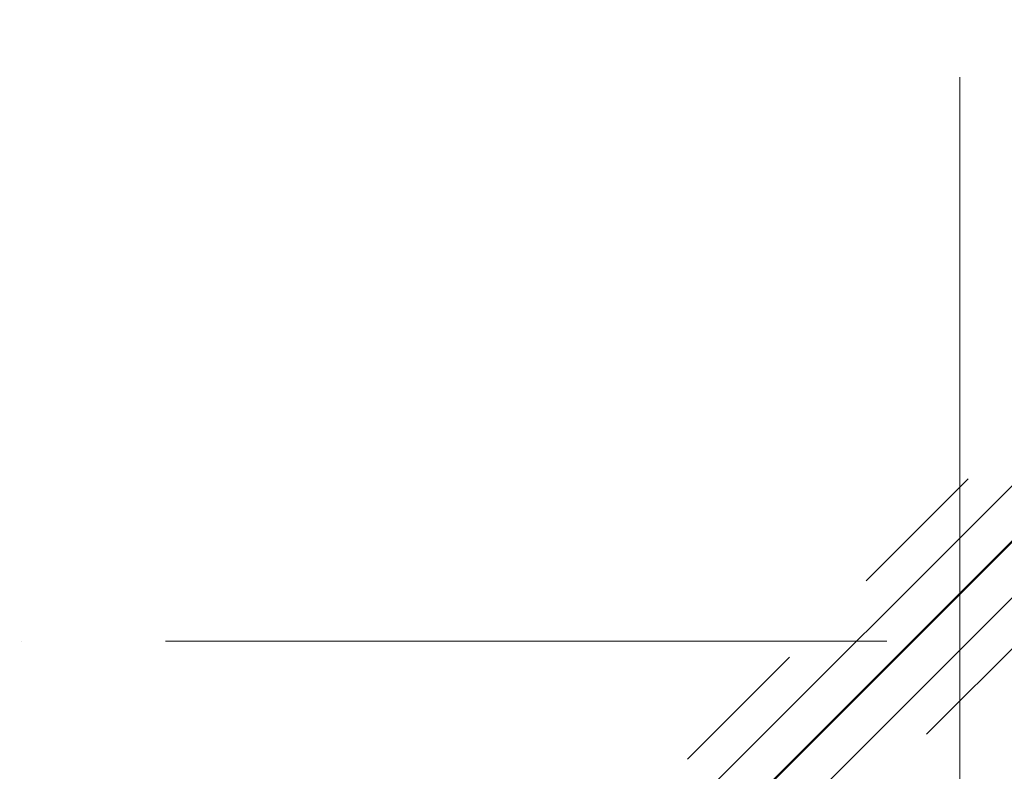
# Model space of a CAD drawing. Header units: millimetres. Extents: x -3267 to 40126, y 29201 to 102288.
# Tile 93 of 256: x 18522 to 19887, y 37038 to 38081. Entities that reach past the tile are written whole.
import ezdxf

# ---------------------------------------------------------------- set-up
doc = ezdxf.new("R2010")
doc.units = ezdxf.units.MM
doc.linetypes.add('4_ Штрихпунктир_ 10 х 2 мм', pattern=[1400, 1000, -200, 0, -200])
doc.linetypes.add('ADSK_Штрих_ш2 п1_5', pattern=[350, 200, -150])
doc.layers.add('P-PIPE-____-OTLN', color=9, linetype='Continuous', lineweight=50, true_color=0x808080)
doc.layers.add('S-GRID-____-OTLN', color=7, linetype='Continuous', lineweight=9)
doc.layers.add('Греющ. кабель', color=204, linetype='Continuous', lineweight=50)

msp = doc.modelspace()

# ---------------------------------------------------------------- linework, layer by layer
at = {"layer": 'P-PIPE-____-OTLN', "color": 46, "linetype": 'ADSK_Штрих_ш2 п1_5', "lineweight": 9, "true_color": 0x785107}
for p, q in [((20331.9, 37938.9), (19136, 36743)), ((19284.5, 36594.5), (20480.4, 37790.5))]:
    msp.add_line(p, q, dxfattribs=at)
at = {"layer": 'P-PIPE-____-OTLN', "color": 11, "lineweight": 9, "true_color": 0xff8080}
for p, q in [((20367.3, 37903.6), (19171.3, 36707.6)), ((19249.1, 36629.9), (20445.1, 37825.8))]:
    msp.add_line(p, q, dxfattribs=at)
at = {"layer": 'S-GRID-____-OTLN', "color": 253, "linetype": '4_ Штрихпунктир_ 10 х 2 мм', "true_color": 0xaaaaaa}
for p, q in [((19825.6, 30000.7), (19825.6, 101488.3)), ((39325.6, 37218.7), (-2467.3, 37218.7))]:
    msp.add_line(p, q, dxfattribs=at)
at = {"layer": 'Греющ. кабель'}
msp.add_line((18725.6, 36184.2), (20551.6, 38011.2), dxfattribs=at)

doc.saveas('drawing.dxf')
